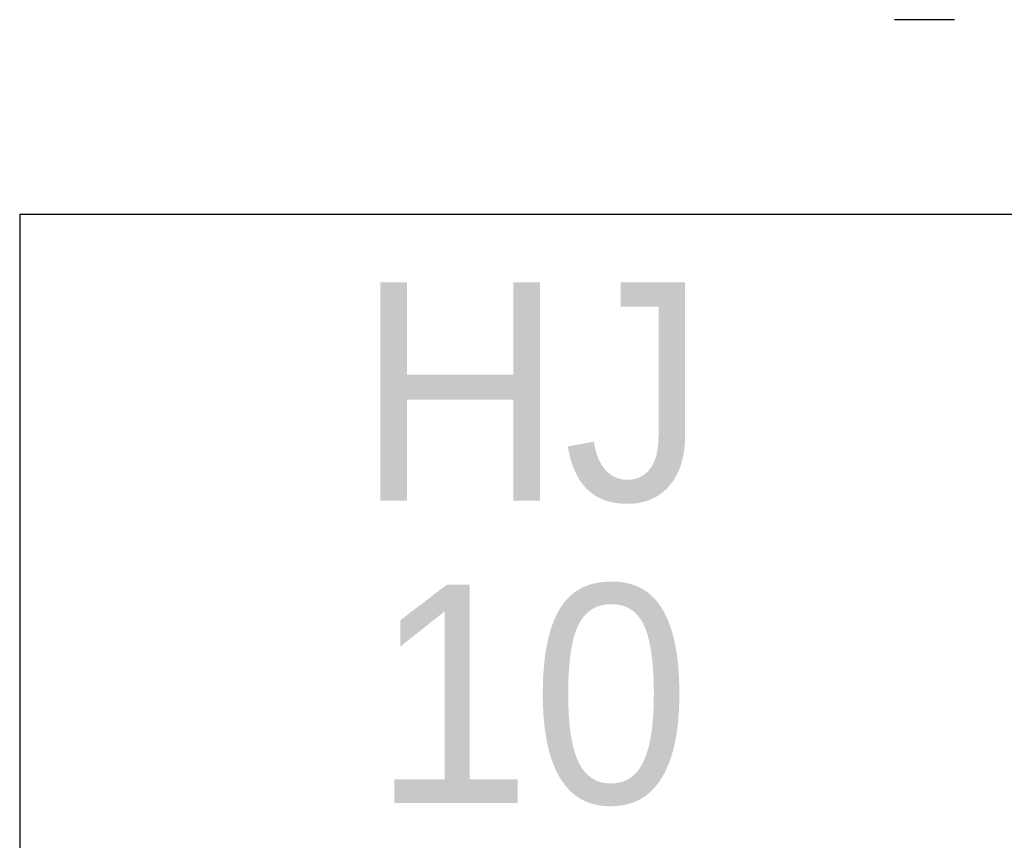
# Model space of a CAD drawing. Header units: metres. Extents: x 183400 to 184400, y 422200 to 427800.
# Tile 131 of 221: x 183936 to 183958, y 425748 to 425767. Entities that reach past the tile are written whole.
import ezdxf
from ezdxf.enums import TextEntityAlignment as Align

# ---------------------------------------------------------------- set-up
doc = ezdxf.new("R2010")
doc.units = ezdxf.units.M
for name, color, linetype in [('N_MK2', 7, 'Continuous'), ('방위표', 7, 'Continuous'), ('일람표', 7, 'Continuous')]:
    doc.layers.add(name, color=color, linetype=linetype)
doc.styles.add('CGS', font='Dotum.ttf')

# ---------------------------------------------------------------- blocks, each defined once
blk = doc.blocks.new('N_MK2')
at = {"layer": '방위표', "color": 7, "linetype": 'Continuous'}
blk.add_lwpolyline([(-118.86, 0), (-128.674, 0)], dxfattribs=at)

msp = doc.modelspace()

# ---------------------------------------------------------------- linework, layer by layer
at = {"layer": '일람표', "linetype": 'Continuous', "flags": 128}
msp.add_lwpolyline([(183935.763, 425746.585), (183959.2, 425746.585), (183959.2, 425762.21), (183935.763, 425762.21)], close=True, dxfattribs=at)

# ---------------------------------------------------------------- block references
at = {"layer": 'N_MK2', "linetype": 'Continuous', "lineweight": 15, "xscale": 0.1399996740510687, "yscale": 0.1399996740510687, "zscale": 0.139999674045}
msp.add_blockref('N_MK2', (183973.805, 425766.673), dxfattribs=at)

# ---------------------------------------------------------------- texts
at = {"layer": '일람표', "linetype": 'Continuous', "style": 'CGS'}
msp.add_text('HJ', height=5, dxfattribs=at).set_placement((183947.482, 425758.159), align=Align.MIDDLE_CENTER)
msp.add_text('10', height=5, dxfattribs=at).set_placement((183947.482, 425748.734), align=Align.CENTER)

doc.saveas('drawing.dxf')
